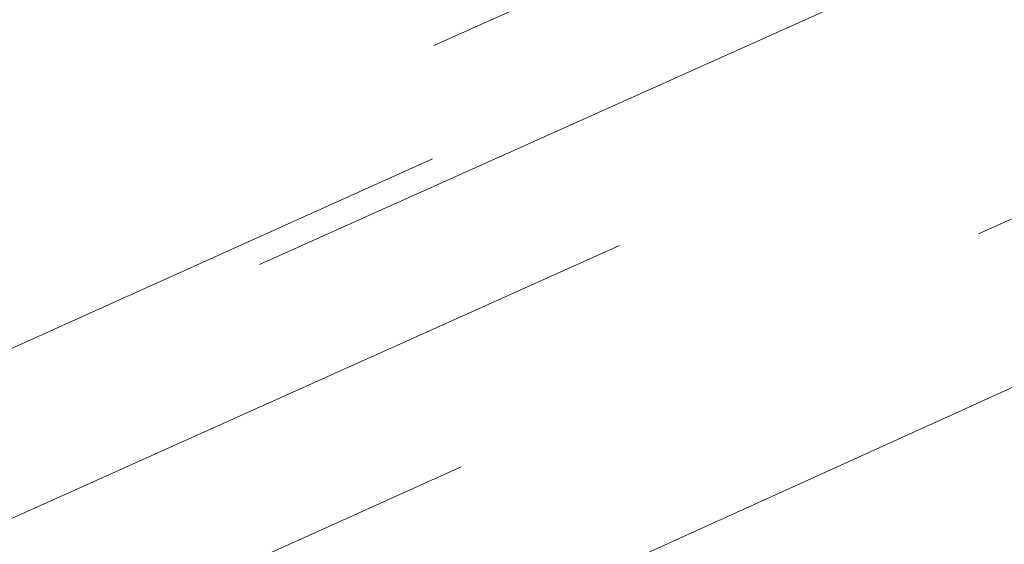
# Model space of a CAD drawing. Extents: x 1620708 to 2082925, y 607056 to 634194.
# Tile 224 of 256: x 1620940.658 to 1620940.8315, y 607378.138 to 607378.2305. Entities that reach past the tile are written whole.
import ezdxf

# ---------------------------------------------------------------- set-up
doc = ezdxf.new("R2010")
doc.units = 0
doc.header["$MEASUREMENT"] = 0
doc.linetypes.add('bexisting', pattern=[0.125, 0.0625, -0.0625])
doc.linetypes.add('HIDDEN2', pattern=[0.1875, 0.125, -0.0625])
doc.layers.add('BR_X_Sub_Object', color=6, linetype='bexisting', lineweight=13)
doc.layers.add('DT_X_Contour_Major', color=1, linetype='HIDDEN2', lineweight=9)
doc.layers.add('DT_X_Contour_Minor', color=1, linetype='HIDDEN2', lineweight=9, transparency=0.5)

msp = doc.modelspace()

# ---------------------------------------------------------------- linework, layer by layer
at = {"layer": 'BR_X_Sub_Object'}
msp.add_line((1620991.962140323, 607401.3098579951), (1620913.926995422, 607366.1182845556), dxfattribs=at)
at = {"layer": 'DT_X_Contour_Major', "flags": 128}
for points, elevation in [([(1620858.917423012, 607340.8138794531), (1620860.117757, 607341.444533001), (1620864.61961, 607343.807282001), (1620866.099409, 607344.583963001), (1620867.162418, 607345.141944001), (1620867.808634, 607345.481225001), (1620868.03806, 607345.601806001), (1620868.09414, 607345.631756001), (1620868.350543, 607345.7875380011), (1620869.077689, 607346.2324220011), (1620870.27558, 607346.966408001), (1620871.944215, 607347.989496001), (1620877.021569, 607351.1032010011), (1620878.832961, 607352.202623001), (1620880.459122, 607353.1656120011), (1620881.900052, 607353.9921680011), (1620883.155751, 607354.6822910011), (1620886.257308, 607356.340707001), (1620887.295029, 607356.897361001), (1620888.082025, 607357.3235130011), (1620888.618296, 607357.619161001), (1620888.903841, 607357.784306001), (1620889.330994, 607358.0506880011), (1620889.601961, 607358.2407770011), (1620890.094497, 607358.611256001), (1620890.808601, 607359.1621260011), (1620891.744273, 607359.893387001), (1620894.534824, 607362.0839380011), (1620895.605733, 607362.946411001), (1620896.725545, 607363.8909170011), (1620897.894261, 607364.917457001), (1620899.111881, 607366.0260300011), (1620902.424073, 607369.091603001), (1620903.569917, 607370.1010060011), (1620904.523304, 607370.8300380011), (1620905.284235, 607371.278697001), (1620905.85271, 607371.4469840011), (1620907.112034, 607371.521920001), (1620907.598378, 607371.6110600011), (1620908.112917, 607371.822279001), (1620908.655651, 607372.155575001), (1620909.22658, 607372.610950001), (1620910.786649, 607373.988054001), (1620911.367375, 607374.321608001), (1620911.939498, 607374.289441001), (1620912.50302, 607373.891554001), (1620913.05794, 607373.127946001), (1620914.526259, 607370.6040310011), (1620915.007371, 607369.775008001), (1620915.349469, 607369.180876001), (1620915.552553, 607368.821636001), (1620915.616623, 607368.697286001), (1620915.591251, 607368.665068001), (1620915.644214, 607368.678465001), (1620915.568637, 607368.555955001), (1620915.556142, 607368.530341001), (1620915.551046, 607368.506004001), (1620915.553349, 607368.4829430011), (1620915.563052, 607368.4611590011), (1620915.625598, 607368.362478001), (1620915.656793, 607368.2070760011), (1620915.669179, 607368.1598930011), (1620915.692971, 607368.084948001), (1620915.728167, 607367.9822380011), (1620915.774767, 607367.851765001), (1620916.018846, 607367.178108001), (1620916.069413, 607367.1844060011), (1620916.117541, 607367.203964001), (1620916.240253, 607367.259936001), (1620916.43755, 607367.352323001), (1620916.709431, 607367.4811250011), (1620917.533893, 607367.873151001), (1620917.802552, 607367.998212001), (1620917.990184, 607368.079375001), (1620918.096788, 607368.1166410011), (1620918.122364, 607368.1100100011), (1620918.082531, 607368.0337960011), (1620918.085562, 607368.016094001), (1620918.124528, 607368.020147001), (1620918.19943, 607368.045957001), (1620918.310268, 607368.093522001), (1620918.65375, 607368.249370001), (1620918.838856, 607368.3340890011), (1620919.136563, 607368.471358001), (1620919.546869, 607368.6611770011), (1620920.069776, 607368.9035460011), (1620921.614327, 607369.619933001), (1620922.134307, 607369.861287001), (1620922.535835, 607370.048061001), (1620922.81891, 607370.180253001), (1620922.983532, 607370.2578640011), (1620923.264588, 607370.392053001), (1620923.478646, 607370.490791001), (1620923.910026, 607370.6863640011), (1620924.55873, 607370.9787720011), (1620925.424757, 607371.3680150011), (1620928.023926, 607372.5351100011), (1620928.904901, 607372.9307310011), (1620929.598449, 607373.2422720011), (1620930.104571, 607373.4697330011), (1620930.423265, 607373.6131140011), (1620931.023216, 607373.883359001), (1620931.248463, 607373.984925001), (1620931.474239, 607374.086940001), (1620931.700545, 607374.189404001), (1620931.927381, 607374.292317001), (1620932.532982, 607374.5673510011), (1620933.103553, 607374.8245660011), (1620934.361064, 607375.389936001), (1620936.305516, 607376.263461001), (1620938.936907, 607377.445141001), (1620946.869872, 607381.0071590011), (1620949.511578, 607382.193157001), (1620951.486972, 607383.079636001), (1620952.796055, 607383.666597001), (1620953.438825, 607383.954040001), (1620954.264465, 607384.321197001), (1620954.903083, 607384.6067790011), (1620956.199705, 607385.188157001), (1620958.154333, 607386.0653320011), (1620960.766966, 607387.2383020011), (1620968.611326, 607390.760619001), (1620971.220417, 607391.931508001), (1620973.164419, 607392.802438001), (1620974.443332, 607393.373409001), (1620975.057156, 607393.6444210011), (1620975.807236, 607393.967175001), (1620976.079641, 607394.0843550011), (1620976.334294, 607394.1938310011), (1620976.571197, 607394.295604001), (1620976.79035, 607394.3896720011), (1620977.351088, 607394.630248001), (1620977.62163, 607394.751171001), (1620978.0127, 607394.933505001), (1620978.5243, 607395.1772510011), (1620979.156428, 607395.4824090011), (1620981.002809, 607396.3780460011), (1620981.612756, 607396.674260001), (1620982.05781, 607396.891173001), (1620982.337971, 607397.0287850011), (1620982.453239, 607397.087096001), (1620982.606407, 607397.1741810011), (1620982.605367, 607397.1773850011), (1620982.595279, 607397.201836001), (1620982.565464, 607397.273815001), (1620982.51592, 607397.3933220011), (1620982.446647, 607397.560358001), (1620982.077344, 607398.450756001), (1620981.753032, 607398.3382270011), (1620981.660059, 607398.3070920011), (1620981.520132, 607398.2619120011), (1620981.333249, 607398.2026880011), (1620981.099412, 607398.129419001), (1620979.898612, 607397.7547270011), (1620979.666177, 607398.1231090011), (1620979.605652, 607398.377023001), (1620979.523694, 607398.980886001), (1620979.420302, 607399.934700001), (1620979.295477, 607401.2384630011), (1620978.93403, 607405.181765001), (1620978.834478, 607406.514561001), (1620978.806906, 607407.555475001), (1620978.851315, 607408.3045060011), (1620978.967704, 607408.7616530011), (1620979.374049, 607409.5915360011), (1620979.514887, 607410.1123000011), (1620979.632642, 607411.0521820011), (1620979.727314, 607412.4111810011), (1620979.798904, 607414.1892970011), (1620979.959033, 607419.4897630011), (1620980.014408, 607421.235116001), (1620980.060435, 607422.495825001), (1620980.097116, 607423.271891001), (1620980.124449, 607423.5633130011), (1620980.184874, 607423.6942470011), (1620980.210111, 607423.765461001), (1620980.240506, 607423.880901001), (1620980.276059, 607424.0405680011), (1620980.316768, 607424.244461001), (1620980.432202, 607424.8471460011), (1620980.46584, 607425.083890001), (1620980.480179, 607425.342109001), (1620980.475218, 607425.621803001), (1620980.450958, 607425.922973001), (1620980.360533, 607426.754724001), (1620980.332177, 607427.030161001), (1620980.314927, 607427.2326600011), (1620980.308783, 607427.3622210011), (1620980.313745, 607427.4188430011), (1620980.341787, 607427.472585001), (1620980.350148, 607427.495659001), (1620980.354199, 607427.5245760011), (1620980.353939, 607427.559334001), (1620980.349369, 607427.5999350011), (1620980.331437, 607427.715994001), (1620980.321035, 607427.783319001), (1620980.303276, 607427.8982520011), (1620980.278162, 607428.0607930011), (1620980.245692, 607428.270940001), (1620980.077, 607429.3627130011), (1620979.916317, 607429.255415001), (1620979.819524, 607429.223673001), (1620979.59801, 607429.1744340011), (1620979.251774, 607429.1076960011), (1620978.780817, 607429.023461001), (1620976.292, 607428.5895320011), (1620976.229026, 607428.4841970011), (1620976.205574, 607428.460096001), (1620976.162206, 607428.432936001), (1620976.098922, 607428.402717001), (1620976.015723, 607428.3694390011), (1620975.767304, 607428.2766200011), (1620975.663159, 607428.233987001), (1620975.537036, 607428.1757020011), (1620975.388935, 607428.101765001), (1620975.218857, 607428.0121770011), (1620974.736013, 607427.7524040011), (1620974.553176, 607427.6404140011), (1620974.3668, 607427.499273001), (1620974.176885, 607427.328982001), (1620973.983429, 607427.129540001), (1620973.462829, 607426.558828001), (1620973.284033, 607426.3578970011), (1620973.138096, 607426.183138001), (1620973.025016, 607426.034551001), (1620972.944794, 607425.912136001), (1620972.647097, 607425.401934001), (1620971.859179, 607419.7638380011), (1620971.691992, 607418.567102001), (1620971.528109, 607417.393223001), (1620971.36753, 607416.242200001), (1620971.210255, 607415.114034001), (1620970.484016, 607409.902590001), (1620961.381302, 607413.0376460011), (1620959.594641, 607413.6873180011), (1620958.13582, 607414.2927370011), (1620957.00484, 607414.8539040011), (1620956.2017, 607415.370819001), (1620953.218676, 607417.6798350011), (1620947.914105, 607414.6818180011), (1620946.712586, 607413.9889490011), (1620945.381418, 607413.1952070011), (1620943.920599, 607412.300591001), (1620942.330131, 607411.3051020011), (1620937.916017, 607408.5159660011), (1620936.46746, 607407.6006640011), (1620935.432377, 607406.946612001), (1620934.810767, 607406.553808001), (1620934.602631, 607406.422253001), (1620934.598898, 607406.419773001), (1620934.59094, 607406.411476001), (1620934.569866, 607406.388445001), (1620934.535675, 607406.3506810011), (1620934.488369, 607406.298183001), (1620934.237, 607406.018815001), (1620933.916225, 607406.0065970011), (1620933.856124, 607406.0073720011), (1620933.813295, 607406.014934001), (1620933.787738, 607406.0292830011), (1620933.779453, 607406.0504180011), (1620933.78039, 607406.1158290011), (1620933.780486, 607406.137483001), (1620933.780071, 607406.153388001), (1620933.779144, 607406.1635450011), (1620933.777705, 607406.1679520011), (1620933.773187, 607406.172040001), (1620933.771833, 607406.1734720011), (1620933.771159, 607406.174701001), (1620933.771165, 607406.175727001), (1620933.77185, 607406.176551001), (1620933.774585, 607406.178476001), (1620933.775507, 607406.179135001), (1620933.77622, 607406.1796680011), (1620933.776725, 607406.1800740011), (1620933.777023, 607406.1803550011), (1620933.777537, 607406.1809350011), (1620933.786273, 607406.1846580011), (1620933.812092, 607406.195394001), (1620933.854997, 607406.2131420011), (1620933.914986, 607406.2379020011), (1620934.097737, 607406.313278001), (1620934.152561, 607406.385901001), (1620934.179968, 607406.5472350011), (1620934.17996, 607406.797282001), (1620934.152536, 607407.1360400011), (1620934.04285, 607408.1576800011), (1620933.999913, 607408.5712470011), (1620933.953365, 607409.0457170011), (1620933.903208, 607409.581091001), (1620933.84944, 607410.177369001), (1620933.701245, 607411.848649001), (1620933.649346, 607412.5256720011), (1620933.604795, 607413.303279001), (1620933.567594, 607414.181473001), (1620933.53774, 607415.160251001), (1620933.46793, 607417.904440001), (1620933.436771, 607418.8741010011), (1620933.395654, 607419.724942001), (1620933.344577, 607420.456962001), (1620933.283541, 607421.0701620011), (1620932.975471, 607423.6545130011), (1620932.863013, 607423.4949810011), (1620932.836748, 607423.467329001), (1620932.80615, 607423.4527450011), (1620932.771219, 607423.451228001), (1620932.731954, 607423.462778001), (1620932.538609, 607423.5471710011), (1620930.909189, 607427.3403120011), (1620930.588064, 607428.075086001), (1620930.323011, 607428.653774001), (1620930.114031, 607429.076378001), (1620929.961123, 607429.3428970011), (1620929.378388, 607430.2224520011), (1620928.379886, 607432.295194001), (1620928.038931, 607432.680084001), (1620927.443994, 607432.9464390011), (1620926.595077, 607433.0942590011), (1620925.492178, 607433.123542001), (1620922.212474, 607433.043583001), (1620921.111991, 607433.027240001), (1620920.270322, 607433.038182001), (1620919.687465, 607433.076408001), (1620919.363422, 607433.141919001), (1620918.84439, 607433.352994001), (1620918.651754, 607433.436492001), (1620918.463117, 607433.528679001), (1620918.278482, 607433.629556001), (1620918.097846, 607433.7391210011), (1620917.621486, 607434.042882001), (1620917.460884, 607434.1527260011), (1620917.33635, 607434.254435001), (1620917.247883, 607434.348012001), (1620917.195482, 607434.4334540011), (1620917.103838, 607434.650456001), (1620917.070641, 607434.7308640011), (1620917.039781, 607434.8093380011), (1620917.01126, 607434.8858770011), (1620916.985076, 607434.9604820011), (1620916.918371, 607435.156848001), (1620916.90696, 607435.311895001), (1620916.922757, 607435.6297600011), (1620916.965762, 607436.110445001), (1620917.035974, 607436.753948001), (1620917.259482, 607438.687048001), (1620917.31236, 607439.3211890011), (1620917.30336, 607439.773787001), (1620917.232484, 607440.044840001), (1620917.099731, 607440.1343510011), (1620916.66322, 607440.130987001), (1620916.465711, 607440.210095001), (1620916.200566, 607440.449943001), (1620915.867787, 607440.8505310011), (1620915.467372, 607441.411858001), (1620914.309418, 607443.1230510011), (1620913.849722, 607443.8078930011), (1620913.339097, 607444.579026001), (1620912.777543, 607445.4364500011), (1620912.165062, 607446.3801640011), (1620910.463873, 607449.0117890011), (1620909.884297, 607450.056049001), (1620909.42146, 607451.215111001), (1620909.075362, 607452.488974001), (1620908.846003, 607453.8776380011), (1620908.390031, 607457.7338130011), (1620908.173009, 607459.1284130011), (1620907.863923, 607460.420083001), (1620907.462772, 607461.608823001), (1620906.969556, 607462.694632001), (1620905.531561, 607465.4528830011), (1620904.941617, 607466.413158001), (1620904.250279, 607467.225294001), (1620903.457547, 607467.889292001), (1620902.563423, 607468.4051520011), (1620900.043899, 607469.583259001), (1620899.0346, 607469.903969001), (1620897.896347, 607469.982519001), (1620896.629138, 607469.818907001), (1620895.232974, 607469.413136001), (1620891.337931, 607468.0081970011), (1620890.09188, 607467.6263330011), (1620889.275007, 607467.534446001), (1620888.887312, 607467.732536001), (1620888.928797, 607468.2206020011), (1620889.61166, 607469.908749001), (1620889.893, 607470.6577650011), (1620890.224873, 607471.6387040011), (1620890.607278, 607472.8515670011), (1620891.040216, 607474.296353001), (1620893.178502, 607481.5798410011)], 1055), ([(1621012.897367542, 607435.6756074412), (1621013.004929, 607435.2389940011), (1621014.915409, 607428.035790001), (1621014.911513, 607427.339198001), (1621014.638143, 607426.236055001), (1621014.0953, 607424.7263600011), (1621013.282982, 607422.810113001), (1621010.757506, 607417.158055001), (1621009.877553, 607415.267581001), (1621009.131802, 607413.835203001), (1621008.520253, 607412.8609210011), (1621008.042906, 607412.344736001), (1621006.948917, 607411.5790350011), (1621006.381621, 607411.1269750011), (1621005.500225, 607410.345070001), (1621004.304729, 607409.233320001), (1621002.795133, 607407.7917250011), (1620998.350742, 607403.5076790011), (1620996.811144, 607402.044757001), (1620995.525643, 607400.8690260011), (1620994.494239, 607399.980486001), (1620993.716931, 607399.379138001), (1620991.982907, 607398.158462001), (1620991.385643, 607397.7500270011), (1620990.894371, 607397.440229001), (1620990.509091, 607397.229067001), (1620990.229802, 607397.116542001), (1620989.626353, 607396.9479910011), (1620989.385597, 607396.8579010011), (1620989.115916, 607396.714044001), (1620988.81731, 607396.516419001), (1620988.489779, 607396.265026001), (1620987.577796, 607395.522957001), (1620987.220386, 607395.2749250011), (1620986.832145, 607395.087383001), (1620986.413073, 607394.9603290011), (1620985.963169, 607394.893765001), (1620984.722315, 607394.796912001), (1620984.210602, 607394.764428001), (1620983.606101, 607394.739618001), (1620982.908814, 607394.722479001), (1620982.11874, 607394.713014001), (1620978.215224, 607394.686744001), (1620976.881683, 607394.1146090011), (1620976.444605, 607393.9268520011), (1620975.704889, 607393.6087820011), (1620974.662535, 607393.1604000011), (1620973.317542, 607392.5817050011), (1620969.327378, 607390.864769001), (1620967.906391, 607390.251237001), (1620966.636054, 607389.6983430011), (1620965.516367, 607389.206086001), (1620964.547329, 607388.7744670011), (1620962.164094, 607387.704334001), (1620961.180716, 607387.263645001), (1620960.018008, 607386.7441770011), (1620958.67597, 607386.145929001), (1620957.154603, 607385.468903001), (1620952.858518, 607383.558461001), (1620951.306839, 607382.867825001), (1620949.873864, 607382.228749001), (1620948.559595, 607381.641233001), (1620947.36403, 607381.105277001), (1620944.334131, 607379.7448080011), (1620943.195364, 607379.2327420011), (1620942.051487, 607378.716897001), (1620940.9025, 607378.197273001), (1620939.748403, 607377.673869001), (1620936.663998, 607376.273086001), (1620935.508695, 607375.748936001), (1620934.35609, 607375.227073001), (1620933.206183, 607374.707497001), (1620932.058975, 607374.1902080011), (1620929.00335, 607372.8138210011), (1620927.966843, 607372.3469810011), (1620927.149044, 607371.978753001), (1620926.54995, 607371.7091350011), (1620926.169563, 607371.538128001), (1620925.446807, 607371.213592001), (1620925.143023, 607371.075291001), (1620924.773739, 607370.9037930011), (1620924.338954, 607370.699095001), (1620923.838669, 607370.4612000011), (1620922.417241, 607369.782547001), (1620921.939599, 607369.5546520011), (1620921.57274, 607369.3799570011), (1620921.316667, 607369.258462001), (1620921.171379, 607369.1901670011), (1620920.931656, 607369.078980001), (1620920.798302, 607369.0176800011), (1620920.578032, 607368.9171700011), (1620920.270846, 607368.7774510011), (1620919.876745, 607368.5985220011), (1620917.834803, 607367.6720300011), (1620917.609897, 607367.188407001), (1620917.550801, 607367.080278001), (1620917.469901, 607366.9631580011), (1620917.367198, 607366.837048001), (1620917.242692, 607366.701947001), (1620916.881604, 607366.329691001), (1620916.700384, 607366.067565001), (1620916.427541, 607365.5603810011), (1620916.063075, 607364.8081390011), (1620915.606986, 607363.8108390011), (1620914.268583, 607360.8246260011), (1620913.714473, 607359.716969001), (1620913.055945, 607358.6336590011), (1620912.292998, 607357.574695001), (1620911.425633, 607356.5400760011), (1620908.973435, 607353.813556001), (1620908.143664, 607352.890101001), (1620907.493499, 607352.164626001), (1620907.022942, 607351.6371310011), (1620906.731991, 607351.307616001), (1620906.195597, 607350.6928830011), (1620906.01714, 607350.489996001), (1620905.884061, 607350.3423850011), (1620905.796363, 607350.2500490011), (1620905.754044, 607350.2129880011), (1620905.701699, 607350.187862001), (1620905.439272, 607350.0300900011), (1620904.691252, 607349.5756210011), (1620903.457637, 607348.824454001), (1620901.738428, 607347.776590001), (1620896.506413, 607344.586687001), (1620894.755131, 607343.5232520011), (1620893.425295, 607342.7253750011), (1620892.516908, 607342.1930550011), (1620892.029967, 607341.926293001), (1620891.293388, 607341.5690040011), (1620890.699438, 607341.2800220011), (1620889.470024, 607340.681040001), (1620887.605145, 607339.772060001), (1620885.104802, 607338.553082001), (1620877.589934, 607334.889141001), (1620875.062506, 607333.6618180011), (1620873.116376, 607332.7278050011), (1620871.751542, 607332.0871020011), (1620870.968004, 607331.739709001), (1620869.653633, 607331.204408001), (1620869.201028, 607331.018554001), (1620868.828991, 607330.862470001), (1620868.537523, 607330.7361540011), (1620868.326623, 607330.639608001), (1620867.871647, 607330.421842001), (1620867.657196, 607330.3584810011), (1620867.355077, 607330.331723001), (1620866.965289, 607330.3415670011), (1620866.487833, 607330.3880130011), (1620865.097724, 607330.560674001), (1620864.469202, 607330.520255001), (1620863.626218, 607330.269505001), (1620862.568772, 607329.808423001), (1620861.296864, 607329.1370100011), (1620857.619159, 607327.0661310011), (1620857.534267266, 607327.0198215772)], 1050)]:
    msp.add_lwpolyline(points, dxfattribs=dict(at, elevation=elevation))
at = {"layer": 'DT_X_Contour_Minor', "transparency": 33554559, "flags": 128}
for points, elevation in [([(1620854.447885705, 607331.9067895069), (1620859.039228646, 607334.6548143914), (1620861.144872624, 607335.9172541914), (1620862.814398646, 607336.9229937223), (1620864.047806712, 607337.6720329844), (1620864.845096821, 607338.1643719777), (1620866.389713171, 607339.1350089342), (1620866.903957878, 607339.4575037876), (1620867.288229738, 607339.6970106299), (1620867.54252875, 607339.8535294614), (1620867.666854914, 607339.9270602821), (1620867.825094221, 607340.0124917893), (1620867.880796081, 607340.0427910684), (1620867.929222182, 607340.0696152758), (1620867.970372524, 607340.0929644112), (1620868.004247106, 607340.1128384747), (1620868.084878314, 607340.161202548), (1620868.17891065, 607340.2135796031), (1620868.400534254, 607340.3344377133), (1620868.749749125, 607340.5237768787), (1620869.226555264, 607340.7815970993), (1620870.668159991, 607341.560425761), (1620871.473645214, 607342.0298951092), (1620872.808897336, 607342.8541816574), (1620874.673916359, 607344.0332854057), (1620877.068702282, 607345.5672063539), (1620890.279318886, 607354.0674052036), (1620890.47742553, 607354.1926500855), (1620890.729391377, 607354.3481014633), (1620891.035216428, 607354.5337593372), (1620891.394900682, 607354.7496237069), (1620892.425870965, 607355.3655373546), (1620893.019732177, 607355.717725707), (1620894.028088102, 607356.3123555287), (1620895.450938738, 607357.1494268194), (1620897.288284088, 607358.2289395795), (1620902.740531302, 607361.430895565), (1620904.533347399, 607362.4852468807), (1620905.822610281, 607363.2468338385), (1620906.608319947, 607363.7156564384), (1620906.890476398, 607363.8917146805), (1620906.971489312, 607363.970850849), (1620907.000477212, 607364.0004842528), (1620907.026681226, 607364.0300323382), (1620907.050101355, 607364.0594951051), (1620907.070737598, 607364.0888725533), (1620907.122055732, 607364.1670986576), (1620907.226287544, 607364.2525589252), (1620907.50049438, 607364.4502701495), (1620907.944676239, 607364.7602323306), (1620908.558833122, 607365.1824454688), (1620910.423218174, 607366.4580151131), (1620911.056793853, 607366.8721493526), (1620911.559232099, 607367.1578748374), (1620911.930532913, 607367.3151915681), (1620912.170696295, 607367.3440995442), (1620912.985471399, 607367.1793830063), (1620913.184196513, 607366.9111192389), (1620913.230409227, 607366.8465376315), (1620913.283879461, 607366.7677629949), (1620913.344607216, 607366.6747953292), (1620913.412592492, 607366.5676346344), (1620913.603563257, 607366.262948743), (1620913.677838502, 607366.1688260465), (1620913.757436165, 607366.1149723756), (1620913.842356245, 607366.1013877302), (1620913.932598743, 607366.1280721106), (1620914.180341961, 607366.2529224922), (1620914.291429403, 607366.3087942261), (1620914.438884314, 607366.3827716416), (1620914.622706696, 607366.4748547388), (1620914.842896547, 607366.5850435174), (1620915.478559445, 607366.9030211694), (1620915.691624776, 607367.0079166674), (1620915.854073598, 607367.0841199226), (1620915.965905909, 607367.131630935), (1620916.027121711, 607367.1504497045), (1620916.122875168, 607367.1623767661), (1620916.184618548, 607367.1807093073), (1620916.298033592, 607367.2267616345), (1620916.463120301, 607367.3005337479), (1620916.679878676, 607367.4020256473), (1620917.326796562, 607367.7096304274), (1620917.5376014, 607367.8077600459), (1620917.6848275, 607367.871445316), (1620917.768474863, 607367.9006862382), (1620917.788543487, 607367.8954828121), (1620917.757288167, 607367.8356812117), (1620917.776012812, 607367.8292080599), (1620917.855628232, 607367.8546398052), (1620917.996134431, 607367.9119764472), (1620918.197531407, 607368.0012179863), (1620918.815777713, 607368.2817352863), (1620919.078807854, 607368.4016868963), (1620919.404213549, 607368.5511537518), (1620919.791994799, 607368.7301358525), (1620920.242151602, 607368.9386331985), (1620921.525737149, 607369.5339797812), (1620921.970779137, 607369.7407223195), (1620922.343215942, 607369.914439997), (1620922.643047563, 607370.055132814), (1620922.870274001, 607370.1628007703), (1620923.379404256, 607370.4058821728), (1620923.650707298, 607370.532451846), (1620924.082768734, 607370.7298498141), (1620924.675588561, 607370.9980760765), (1620925.429166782, 607371.3371306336), (1620927.653053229, 607372.3357138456), (1620928.433910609, 607372.6864117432), (1620929.108567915, 607372.9895680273), (1620929.677025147, 607373.245182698), (1620930.139282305, 607373.4532557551), (1620931.230367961, 607373.9447284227), (1620931.64000681, 607374.1294390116), (1620932.050609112, 607374.3149662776), (1620932.46217487, 607374.5013102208), (1620932.874704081, 607374.6884708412), (1620933.976066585, 607375.1886547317), (1620934.663342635, 607375.4991076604), (1620935.899148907, 607376.055328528), (1620937.683485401, 607376.8573173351), (1620940.016352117, 607377.9050740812), (1620946.968703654, 607381.0267826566), (1620949.321181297, 607382.0827720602), (1620951.164350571, 607382.9094588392), (1620952.498211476, 607383.506842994), (1620953.322764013, 607383.8749245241), (1620954.842492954, 607384.5507384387), (1620955.657660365, 607384.9146092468), (1620956.963365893, 607385.4993612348), (1620958.759609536, 607386.304994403), (1620961.046391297, 607387.3315087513), (1620967.798526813, 607390.3633885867), (1620970.079607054, 607391.386423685), (1620971.858746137, 607392.1816191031), (1620973.135944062, 607392.7489748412), (1620973.911200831, 607393.0884908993), (1620975.309297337, 607393.6900808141), (1620975.817040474, 607393.9084970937), (1620976.291697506, 607394.1125534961), (1620976.733268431, 607394.3022500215), (1620977.141753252, 607394.47758667), (1620978.186931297, 607394.9260045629), (1620978.594202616, 607395.1043429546), (1620979.032133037, 607395.30304471), (1620979.500722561, 607395.522109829), (1620979.999971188, 607395.7615383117), (1620981.372179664, 607396.4271654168), (1620981.825499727, 607396.6473164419), (1620982.15630356, 607396.8085491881), (1620982.364591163, 607396.9108636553), (1620982.450362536, 607396.9542598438), (1620982.515731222, 607396.9914253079), (1620982.567828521, 607397.0159820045), (1620982.6750939, 607397.0617779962), (1620982.837527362, 607397.1288132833), (1620983.055128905, 607397.2170878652), (1620983.708957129, 607397.480805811), (1620983.94126574, 607397.5734551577), (1620984.147820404, 607397.653614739), (1620984.328621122, 607397.7212845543), (1620984.483667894, 607397.7764646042), (1620984.862787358, 607397.9069583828), (1620984.984082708, 607397.9514317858), (1620985.063629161, 607397.986981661), (1620985.101426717, 607398.0136080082), (1620985.097475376, 607398.0313108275), (1620984.98162169, 607398.0931024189), (1620984.603849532, 607398.9078142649), (1620984.531382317, 607399.0637447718), (1620984.475883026, 607399.182374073), (1620984.437351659, 607399.2637021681), (1620984.415788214, 607399.3077290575), (1620984.354750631, 607399.4261517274), (1620984.324059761, 607399.5369024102), (1620984.315624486, 607399.5564218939), (1620984.303471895, 607399.5675157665), (1620984.287601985, 607399.570184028), (1620984.268014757, 607399.5644266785), (1620984.210825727, 607399.5378395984), (1620984.189406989, 607399.5282877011), (1620984.168042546, 607399.5195723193), (1620984.1467324, 607399.511693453), (1620984.12547655, 607399.5046511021), (1620984.026409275, 607399.4737386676), (1620982.880313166, 607401.2901613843), (1620982.659810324, 607401.6919425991), (1620982.489485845, 607402.1188193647), (1620982.36933973, 607402.5707916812), (1620982.299371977, 607403.0478595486), (1620982.179695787, 607404.3535012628), (1620982.17710078, 607404.8568141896), (1620982.259072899, 607405.3875216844), (1620982.425612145, 607405.9456237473), (1620982.676718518, 607406.5311203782), (1620984.045871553, 607409.3273586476), (1620984.408770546, 607410.1114571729), (1620984.546040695, 607410.3081700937), (1620984.802323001, 607410.5622666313), (1620985.177617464, 607410.8737467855), (1620985.671924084, 607411.2426105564), (1620988.256383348, 607413.0978699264), (1620988.427170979, 607413.8550014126), (1620988.491006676, 607414.0335202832), (1620988.609319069, 607414.244591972), (1620988.782108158, 607414.4882164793), (1620989.009373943, 607414.7643938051), (1620989.688051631, 607415.5442704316), (1620989.916994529, 607415.8086802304), (1620990.094814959, 607416.0170021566), (1620990.22151292, 607416.1692362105), (1620990.297088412, 607416.2653823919), (1620990.430459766, 607416.446988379), (1620990.487148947, 607416.699926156), (1620990.557187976, 607417.3225349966), (1620990.640576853, 607418.3148149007), (1620990.737315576, 607419.6767658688), (1620991.013085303, 607423.8015298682), (1620991.10245007, 607425.1622307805), (1620991.163717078, 607426.1507605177), (1620991.196886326, 607426.7671190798), (1620991.201957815, 607427.011306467), (1620991.178018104, 607427.166244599), (1620991.146177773, 607427.3723156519), (1620991.068611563, 607427.874325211), (1620990.945319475, 607428.6722732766), (1620990.776301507, 607429.7661598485), (1620990.264619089, 607433.0777753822), (1620990.018554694, 607434.459123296), (1620989.66412332, 607436.1194553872), (1620989.20132497, 607438.0587716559), (1620988.630159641, 607440.2770721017), (1620986.962562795, 607446.5645188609), (1620986.390006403, 607448.8630734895), (1620985.923034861, 607451.0431523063), (1620985.561648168, 607453.1047553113), (1620985.305846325, 607455.0478825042), (1620984.358469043, 607463.8393658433), (1620982.850451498, 607462.969169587), (1620982.531308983, 607462.786320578), (1620982.220174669, 607462.6107148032), (1620981.917048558, 607462.4423522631), (1620981.621930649, 607462.2812329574), (1620980.263399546, 607461.5462437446), (1620980.124878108, 607461.4951174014), (1620980.033865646, 607461.3524370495), (1620979.820194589, 607460.9463072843), (1620979.483864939, 607460.2767281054), (1620979.024876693, 607459.343699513), (1620977.637363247, 607456.5043573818), (1620977.164249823, 607455.5513677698), (1620976.785544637, 607454.8219055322), (1620976.501247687, 607454.3159706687), (1620976.311358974, 607454.0335631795), (1620975.930866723, 607453.5785130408), (1620975.804289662, 607453.427297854), (1620975.709927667, 607453.3149398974), (1620975.64778074, 607453.2414391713), (1620975.617848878, 607453.2067956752), (1620975.553335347, 607453.1357928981), (1620975.394444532, 607454.3025150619), (1620975.364226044, 607454.5198048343), (1620975.341666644, 607454.671650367), (1620975.32676633, 607454.7580516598), (1620975.319525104, 607454.779008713), (1620975.30360392, 607454.7241050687), (1620974.952912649, 607455.0331844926), (1620974.573362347, 607455.3175056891), (1620973.585007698, 607456.0380066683), (1620971.987848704, 607457.1946874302), (1620969.781885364, 607458.7875479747), (1620958.066846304, 607467.238650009), (1620955.194940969, 607465.911274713), (1620954.378247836, 607465.5065082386), (1620953.158985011, 607464.8610839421), (1620951.537152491, 607463.9750018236), (1620949.512750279, 607462.8482618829), (1620939.12621067, 607457.028607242), (1620938.734125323, 607463.0150861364), (1620938.660546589, 607464.1385087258), (1620938.607846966, 607464.9431426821), (1620938.576026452, 607465.4289880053), (1620938.565085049, 607465.5960446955), (1620938.56274309, 607465.631802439), (1620938.546359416, 607465.7209767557), (1620938.510579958, 607465.7769317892), (1620938.410263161, 607465.9065793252), (1620938.245409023, 607466.1099193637), (1620938.016017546, 607466.3869519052), (1620936.794936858, 607467.8517196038), (1620934.433225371, 607467.2524862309), (1620933.984807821, 607467.145726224), (1620933.651717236, 607467.0822605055), (1620933.433953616, 607467.0620890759), (1620933.331516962, 607467.085211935), (1620933.122575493, 607467.2941386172), (1620932.519496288, 607467.5911252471), (1620932.403643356, 607467.6677329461), (1620932.314547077, 607467.7702760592), (1620932.252207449, 607467.8987545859), (1620932.216624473, 607468.0531685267), (1620932.157412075, 607468.4995195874), (1620932.135730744, 607468.6517529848), (1620932.115096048, 607468.7736898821), (1620932.095507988, 607468.8653302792), (1620932.076966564, 607468.9266741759), (1620931.992882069, 607469.1422538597), (1620931.815527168, 607470.9372348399), (1620931.785333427, 607471.2869879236), (1620931.770761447, 607471.5669696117), (1620931.771811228, 607471.7771799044), (1620931.788482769, 607471.9176188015), (1620931.902734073, 607472.4102003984), (1620930.234963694, 607474.8079823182), (1620929.837783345, 607475.4338490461), (1620929.361001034, 607476.2838284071), (1620928.80461676, 607477.3579204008), (1620928.168630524, 607478.6561250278), (1620926.366531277, 607482.4168208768), (1620925.718860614, 607483.6375897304), (1620925.127423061, 607484.4793744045), (1620924.592218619, 607484.9421748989), (1620924.113247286, 607485.025991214), (1620922.91096788, 607484.7441891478), (1620922.482078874, 607484.699481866), (1620922.097121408, 607484.7767115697), (1620921.756095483, 607484.975878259), (1620921.4590011, 607485.2969819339), (1620920.725324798, 607486.315841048), (1620920.428187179, 607486.6765263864), (1620920.087031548, 607486.9944380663), (1620919.701857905, 607487.2695760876), (1620919.272666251, 607487.5019404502), (1620918.06946449, 607488.0645472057), (1620917.580861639, 607488.2930136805), (1620917.017454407, 607488.5564580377), (1620916.379242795, 607488.8548802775), (1620915.666226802, 607489.1882804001), (1620913.665111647, 607490.1239845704), (1620912.965087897, 607490.415355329), (1620912.365853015, 607490.5876894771), (1620911.867407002, 607490.6409870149), (1620911.469749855, 607490.5752479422), (1620910.543715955, 607490.2412282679), (1620910.313156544, 607490.312826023), (1620910.316003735, 607490.7781340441), (1620910.55225753, 607491.6371523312), (1620911.021917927, 607492.8898808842), (1620912.585554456, 607496.7554373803), (1620913.229773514, 607498.4705525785), (1620913.989703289, 607500.7167308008), (1620914.865343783, 607503.4939720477), (1620915.856694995, 607506.8022763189), (1620920.752992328, 607523.4801766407)], 1054.000000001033), ([(1620857.93475125, 607331.0138036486), (1620858.647741, 607331.4564020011), (1620860.049562, 607332.334141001), (1620863.998924, 607334.815920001), (1620865.313774, 607335.640494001), (1620866.296302, 607336.2528780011), (1620866.946508, 607336.6530740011), (1620867.264393, 607336.841082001), (1620867.668988, 607337.059518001), (1620867.803718, 607337.1323760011), (1620867.904464, 607337.1871220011), (1620867.971224, 607337.2237560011), (1620868.003998, 607337.242278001), (1620868.046084, 607337.267522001), (1620868.232285, 607337.368940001), (1620868.759324, 607337.654261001), (1620869.627201, 607338.123485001), (1620870.835916, 607338.776612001), (1620874.513607, 607340.7634890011), (1620875.959821, 607341.569518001), (1620877.540193, 607342.497445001), (1620879.254723, 607343.547273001), (1620881.103412, 607344.7189990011), (1620886.212128, 607348.0061350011), (1620887.903837, 607349.094644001), (1620889.14743, 607349.8948170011), (1620889.942905, 607350.4066550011), (1620890.290263, 607350.6301580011), (1620890.619061, 607350.841719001), (1620890.840178, 607350.9787830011), (1620891.256929, 607351.231301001), (1620891.869315, 607351.5992760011), (1620892.677335, 607352.0827060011), (1620895.092901, 607353.525793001), (1620896.066148, 607354.105391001), (1620897.174213, 607354.7618670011), (1620898.417096, 607355.495223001), (1620899.794798, 607356.305457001), (1620903.648427, 607358.5685880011), (1620904.95875, 607359.3559680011), (1620905.999499, 607360.020757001), (1620906.770674, 607360.5629560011), (1620907.272273, 607360.982566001), (1620908.250439, 607361.9380720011), (1620908.600445, 607362.2958710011), (1620908.916837, 607362.652641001), (1620909.199616, 607363.0083800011), (1620909.448782, 607363.363089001), (1620910.068408, 607364.307607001), (1620910.31197, 607364.6450630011), (1620910.577938, 607364.949044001), (1620910.866312, 607365.2195500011), (1620911.177092, 607365.456581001), (1620912.035713, 607366.044030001), (1620912.327499, 607366.234755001), (1620912.558891, 607366.366342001), (1620912.729889, 607366.4387930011), (1620912.840494, 607366.4521060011), (1620913.215729, 607366.376248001), (1620913.30725, 607366.2527020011), (1620913.328532, 607366.2229590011), (1620913.353157, 607366.1866810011), (1620913.381125, 607366.143866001), (1620913.412435, 607366.094514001), (1620913.500384, 607365.954194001), (1620913.555591, 607365.921430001), (1620913.655249, 607365.928378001), (1620913.799359, 607365.9750370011), (1620913.98792, 607366.061407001), (1620914.550018, 607366.3446770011), (1620914.756076, 607366.4484390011), (1620914.952675, 607366.5472740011), (1620915.139815, 607366.641182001), (1620915.317498, 607366.730162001), (1620915.778705, 607366.9608720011), (1620915.933295, 607367.036979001), (1620916.051161, 607367.092268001), (1620916.132301, 607367.126740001), (1620916.176716, 607367.140394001), (1620916.246191, 607367.149048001), (1620916.290989, 607367.162349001), (1620916.373278, 607367.1957630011), (1620916.493057, 607367.2492880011), (1620916.650327, 607367.322926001), (1620917.1197, 607367.546110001), (1620917.272651, 607367.617308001), (1620917.379471, 607367.663515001), (1620917.440162, 607367.684731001), (1620917.454723, 607367.680956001), (1620917.432045, 607367.637567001), (1620917.466464, 607367.642323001), (1620917.586729, 607367.689132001), (1620917.792839, 607367.7779960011), (1620918.084795, 607367.9089140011), (1620918.977805, 607368.314100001), (1620919.318759, 607368.469285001), (1620919.671864, 607368.6309500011), (1620920.037121, 607368.7990950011), (1620920.414528, 607368.973720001), (1620921.437148, 607369.4480270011), (1620921.807251, 607369.6201570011), (1620922.150597, 607369.780819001), (1620922.467185, 607369.9300130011), (1620922.757016, 607370.067737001), (1620923.49422, 607370.419712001), (1620923.822769, 607370.5741130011), (1620924.255511, 607370.7733350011), (1620924.792447, 607371.017380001), (1620925.433577, 607371.306246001), (1620927.282181, 607372.1363170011), (1620927.962921, 607372.4420930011), (1620928.618687, 607372.736864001), (1620929.24948, 607373.020632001), (1620929.855299, 607373.2933970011), (1620931.43752, 607374.006098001), (1620932.031551, 607374.273953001), (1620932.626979, 607374.542993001), (1620933.223805, 607374.813217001), (1620933.822027, 607375.0846250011), (1620935.419151, 607375.809958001), (1620936.223132, 607376.173649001), (1620937.437234, 607376.720721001), (1620939.061455, 607377.451174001), (1620941.095797, 607378.365008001), (1620947.067535, 607381.0464060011), (1620949.130785, 607381.972387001), (1620950.841729, 607382.739281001), (1620952.200368, 607383.3470890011), (1620953.206703, 607383.7958090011), (1620955.420521, 607384.7802800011), (1620956.412238, 607385.2224390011), (1620957.727026, 607385.810565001), (1620959.364886, 607386.544657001), (1620961.325817, 607387.424715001), (1620966.985727, 607389.966158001), (1620968.938797, 607390.8413390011), (1620970.553073, 607391.560800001), (1620971.828556, 607392.124540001), (1620972.765245, 607392.5325600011), (1620974.811359, 607393.412987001), (1620975.55444, 607393.7326390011), (1620976.249101, 607394.031275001), (1620976.895339, 607394.3088960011), (1620977.493157, 607394.5655010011), (1620979.022774, 607395.221761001), (1620979.566775, 607395.4575150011), (1620980.051566, 607395.6725850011), (1620980.477145, 607395.866969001), (1620980.843514, 607396.040668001), (1620981.74155, 607396.476284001), (1620982.038223, 607396.620361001), (1620982.254716, 607396.7258790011), (1620982.391029, 607396.792839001), (1620982.447162, 607396.8212390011), (1620982.489942, 607396.845562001), (1620982.524037, 607396.861633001), (1620982.594236, 607396.891604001), (1620982.70054, 607396.935475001), (1620982.842949, 607396.9932460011), (1620983.270844, 607397.165835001), (1620983.447202, 607397.234841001), (1620983.655355, 607397.312419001), (1620983.895304, 607397.398569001), (1620984.167048, 607397.4932900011), (1620984.934093, 607397.757309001), (1620985.183721, 607397.8450380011), (1620985.357323, 607397.910211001), (1620985.454897, 607397.9528270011), (1620985.476444, 607397.972888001), (1620985.432533, 607397.996308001), (1620985.439023, 607398.0150220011), (1620985.491427, 607398.053596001), (1620985.589745, 607398.1120310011), (1620985.733977, 607398.190328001), (1620986.179813, 607398.425600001), (1620986.336357, 607398.5130520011), (1620986.471612, 607398.5989540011), (1620986.585576, 607398.6833060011), (1620986.678251, 607398.766108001), (1620987.061057, 607399.148903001), (1620986.650183, 607399.883679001), (1620986.571431, 607400.0249560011), (1620986.511264, 607400.1338850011), (1620986.469682, 607400.210464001), (1620986.446685, 607400.254694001), (1620986.382732, 607400.385620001), (1620986.182987, 607400.3117890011), (1620986.154659, 607400.302807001), (1620986.15528, 607400.3075030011), (1620986.18485, 607400.325875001), (1620986.24337, 607400.3579260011), (1620986.584007, 607400.539409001), (1620985.903448, 607402.238932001), (1620985.797585, 607402.604569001), (1620985.771665, 607402.973115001), (1620985.825687, 607403.3445670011), (1620985.959651, 607403.718928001), (1620986.42348, 607404.721100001), (1620986.704567, 607405.1424640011), (1620987.199957, 607405.654928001), (1620987.909651, 607406.258491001), (1620988.833647, 607406.953153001), (1620991.583376, 607408.9270510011), (1620992.516203, 607409.615564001), (1620993.252387, 607410.2006770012), (1620993.791929, 607410.682393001), (1620994.134827, 607411.060710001), (1620994.787034, 607411.931690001), (1620995.065046, 607412.2791770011), (1620995.409926, 607412.668405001), (1620995.821675, 607413.0993720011), (1620996.300292, 607413.5720800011), (1620997.665761, 607414.888286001), (1620998.122178, 607415.326026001), (1620998.467324, 607415.652090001), (1620998.701201, 607415.866478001), (1620998.823809, 607415.969191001), (1620999.002402, 607416.094192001), (1620999.080329, 607416.178459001), (1620999.180165, 607416.337511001), (1620999.301908, 607416.571346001), (1620999.445561, 607416.879966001), (1620999.857845, 607417.8026640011), (1620999.946556, 607418.281006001), (1620999.903479, 607419.0240090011), (1620999.728611, 607420.0316720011), (1620999.421955, 607421.303997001), (1620998.428484, 607425.0497420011), (1620998.003361, 607426.652612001), (1620997.473093, 607428.651915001), (1620996.837681, 607431.047650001), (1620996.097124, 607433.839817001), (1620993.982114, 607441.814173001), (1620993.249731, 607444.7870640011), (1620992.638838, 607447.724970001), (1620992.149436, 607450.6278910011), (1620991.781525, 607453.4958280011), (1620990.348083, 607466.797900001)], 1053), ([(1620857.695452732, 607328.6273062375), (1620862.529303, 607331.349199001), (1620864.208917, 607332.294735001), (1620865.409434, 607332.970019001), (1620866.130854, 607333.3750520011), (1620866.373176, 607333.5098330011), (1620866.380574, 607333.508914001), (1620866.386063, 607333.5100780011), (1620866.396983, 607333.5142600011), (1620866.413334, 607333.521458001), (1620866.435115, 607333.531674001), (1620866.549433, 607333.586390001), (1620867.565596, 607334.1350050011), (1620867.756293, 607334.237969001), (1620867.892884, 607334.3117430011), (1620867.975369, 607334.3563260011), (1620868.00375, 607334.3717180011), (1620868.00729, 607334.3738410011), (1620868.28566, 607334.5243000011), (1620869.118114, 607334.974084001), (1620870.504653, 607335.7231930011), (1620872.445278, 607336.771628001), (1620878.359055, 607339.966553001), (1620880.445996, 607341.109140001), (1620882.271488, 607342.1407090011), (1620883.83553, 607343.061260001), (1620885.138122, 607343.870792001), (1620888.263101, 607345.881519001), (1620889.297913, 607346.5473550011), (1620890.058613, 607347.0368180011), (1620890.545202, 607347.349907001), (1620890.757679, 607347.486623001), (1620890.958804, 607347.6160340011), (1620891.20293, 607347.764915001), (1620891.784467, 607348.1145010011), (1620892.703413, 607348.664792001), (1620893.959769, 607349.415788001), (1620897.759932, 607351.6860490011), (1620899.112564, 607352.4930560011), (1620900.320338, 607353.211379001), (1620901.383254, 607353.8410180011), (1620902.301312, 607354.3819750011), (1620904.556323, 607355.7062810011), (1620905.384154, 607356.2266880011), (1620906.176388, 607356.7946800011), (1620906.933027, 607357.410256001), (1620907.65407, 607358.073417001), (1620909.529389, 607359.9052930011), (1620910.186002, 607360.5692930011), (1620910.749353, 607361.187387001), (1620911.219442, 607361.7595740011), (1620911.596268, 607362.2858560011), (1620912.476788, 607363.628065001), (1620912.77571, 607364.0904560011), (1620913.012085, 607364.470973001), (1620913.185913, 607364.769616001), (1620913.297194, 607364.9863840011), (1620913.670565, 607365.806932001), (1620915.005093, 607366.479468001), (1620915.268759, 607366.612293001), (1620915.487815, 607366.722536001), (1620915.662262, 607366.810199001), (1620915.792099, 607366.8752800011), (1620916.078851, 607367.0187220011), (1620916.174966, 607367.066041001), (1620916.248248, 607367.100417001), (1620916.298696, 607367.121850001), (1620916.326311, 607367.1303390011), (1620916.369506, 607367.1357190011), (1620916.397359, 607367.143989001), (1620916.448522, 607367.164764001), (1620916.522993, 607367.1980430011), (1620916.620775, 607367.2438270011), (1620916.912604, 607367.3825890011), (1620917.0077, 607367.4268560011), (1620917.074115, 607367.455585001), (1620917.111849, 607367.468776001), (1620917.120902, 607367.4664290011), (1620917.106802, 607367.4394520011), (1620917.156915, 607367.4554370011), (1620917.317829, 607367.5236250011), (1620917.589543, 607367.644016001), (1620917.972058, 607367.8166100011), (1620919.139832, 607368.346465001), (1620919.558711, 607368.536883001), (1620919.939515, 607368.7107460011), (1620920.282246, 607368.868054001), (1620920.586904, 607369.008807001), (1620921.348558, 607369.362074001), (1620921.643723, 607369.4995920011), (1620921.957978, 607369.647199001), (1620922.291323, 607369.8048930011), (1620922.643758, 607369.972674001), (1620923.609037, 607370.433541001), (1620923.994831, 607370.615774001), (1620924.428254, 607370.816821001), (1620924.909306, 607371.0366840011), (1620925.437987, 607371.275361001), (1620926.911308, 607371.9369210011), (1620927.49193, 607372.197773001), (1620928.128806, 607372.484160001), (1620928.821934, 607372.7960820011), (1620929.571316, 607373.1335380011), (1620931.644671, 607374.067468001), (1620932.423095, 607374.4184680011), (1620933.203349, 607374.771019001), (1620933.985435, 607375.125123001), (1620934.769351, 607375.480778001), (1620936.862235, 607376.431262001), (1620937.782921, 607376.848190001), (1620938.975318, 607377.386113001), (1620940.439425, 607378.0450300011), (1620942.175242, 607378.824941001), (1620947.166367, 607381.066030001), (1620948.940388, 607381.862003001), (1620950.519107, 607382.569104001), (1620951.902525, 607383.1873340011), (1620953.090641, 607383.7166930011), (1620955.998548, 607385.0098210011), (1620957.166815, 607385.530269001), (1620958.490687, 607386.121769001), (1620959.970163, 607386.784320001), (1620961.605242, 607387.5179220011), (1620966.172928, 607389.568928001), (1620967.797987, 607390.2962550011), (1620969.2474, 607390.9399810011), (1620970.521168, 607391.500106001), (1620971.61929, 607391.9766300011), (1620974.31342, 607393.1358930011), (1620975.29184, 607393.556781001), (1620976.206504, 607393.9499970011), (1620977.057411, 607394.315542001), (1620977.84456, 607394.653416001), (1620979.858617, 607395.517517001), (1620980.539348, 607395.8106880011), (1620981.070998, 607396.0421250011), (1620981.453568, 607396.2118280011), (1620981.687057, 607396.3197970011), (1620982.11092, 607396.525403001), (1620982.250947, 607396.5934060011), (1620982.353129, 607396.643209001), (1620982.417467, 607396.6748130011), (1620982.443961, 607396.688218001), (1620982.464153, 607396.699698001), (1620982.480245, 607396.707284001), (1620982.513379, 607396.7214300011), (1620982.563553, 607396.742136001), (1620982.630768, 607396.7694030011), (1620982.83273, 607396.8508640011), (1620982.953138, 607396.8962270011), (1620983.16289, 607396.971224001), (1620983.461987, 607397.0758540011), (1620983.850429, 607397.2101160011), (1620985.005399, 607397.607659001), (1620985.383897, 607397.738357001), (1620985.653164, 607397.832294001), (1620985.8132, 607397.889469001), (1620985.864005, 607397.909882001), (1620985.853843, 607397.915302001), (1620985.855345, 607397.919632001), (1620985.867473, 607397.9285590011), (1620985.890225, 607397.942082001), (1620985.923604, 607397.9602020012), (1620986.026779, 607398.0146480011), (1620986.063534, 607398.035415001), (1620986.096419, 607398.0568790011), (1620986.125434, 607398.079040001), (1620986.150578, 607398.101900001), (1620986.212469, 607398.163788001), (1620986.268113, 607398.203315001), (1620986.388628, 607398.2754800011), (1620986.574013, 607398.380282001), (1620986.824268, 607398.5177220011), (1620987.57811, 607398.927744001), (1620987.841815, 607399.069962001), (1620988.06755, 607399.189101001), (1620988.255315, 607399.285161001), (1620988.40511, 607399.3581420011), (1620988.753937, 607399.521984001), (1620988.862184, 607399.6014140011), (1620988.925307, 607399.716821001), (1620988.943306, 607399.868207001), (1620988.91618, 607400.055570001), (1620988.684302, 607401.013881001), (1620990.951643, 607404.041768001), (1620991.550132, 607404.7766050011), (1620992.373882, 607405.6834500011), (1620993.422894, 607406.762305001), (1620994.697167, 607408.0131670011), (1620998.395577, 607411.5781460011), (1620999.631792, 607412.763775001), (1621000.566631, 607413.6469280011), (1621001.200093, 607414.2276050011), (1621001.532178, 607414.5058060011), (1621002.015904, 607414.844373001), (1621002.226971, 607415.0726130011), (1621002.497377, 607415.503408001), (1621002.827123, 607416.136758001), (1621003.216209, 607416.972662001), (1621004.332891, 607419.4718140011), (1621004.662804, 607420.429457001), (1621004.815033, 607421.4280240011), (1621004.789578, 607422.4675140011), (1621004.586439, 607423.547928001), (1621003.807823, 607426.483595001), (1621003.474639, 607427.739819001), (1621003.05905, 607429.306740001), (1621002.561056, 607431.184358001), (1621001.980657, 607433.372674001), (1621000.323053, 607439.622447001), (1620999.749059, 607441.9524020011), (1620999.270282, 607444.254938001), (1620998.886721, 607446.530056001), (1620998.598376, 607448.7777540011), (1620997.474939, 607459.2030380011)], 1052), ([(1620857.614780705, 607327.8227731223), (1620861.913083, 607330.243104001), (1620863.388845, 607331.051579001), (1620864.517826, 607331.6197620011), (1620865.300028, 607331.947653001), (1620865.73545, 607332.035253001), (1620866.434203, 607331.9484640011), (1620866.689011, 607331.932205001), (1620866.929368, 607331.948520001), (1620867.155274, 607331.9974100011), (1620867.36673, 607332.078874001), (1620867.911346, 607332.339544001), (1620868.119371, 607332.437019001), (1620868.334984, 607332.533940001), (1620868.558185, 607332.6303080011), (1620868.788974, 607332.726123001), (1620869.414529, 607332.9808910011), (1620869.854174, 607333.1787640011), (1620870.703944, 607333.581305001), (1620871.963838, 607334.1885140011), (1620873.633857, 607335.0003930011), (1620882.384237, 607339.2667180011), (1620886.537101, 607341.5103080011), (1620887.369258, 607341.965402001), (1620888.085933, 607342.3691460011), (1620888.687124, 607342.721540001), (1620889.172832, 607343.0225840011), (1620890.691988, 607344.0000660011), (1620890.969796, 607344.1788180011), (1620891.225096, 607344.343087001), (1620891.298546, 607344.390348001), (1620891.565683, 607344.551048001), (1620892.312005, 607344.9977010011), (1620893.537511, 607345.730309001), (1620895.242203, 607346.748870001), (1620900.426962, 607349.8463050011), (1620902.158979, 607350.8807200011), (1620903.466462, 607351.660890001), (1620904.349411, 607352.1868140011), (1620904.807826, 607352.4584930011), (1620905.464218, 607352.843974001), (1620905.734623, 607353.024211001), (1620906.053542, 607353.275811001), (1620906.420975, 607353.598774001), (1620906.836922, 607353.993099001), (1620908.891212, 607355.999799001), (1620911.359664, 607358.7443920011), (1620911.849435, 607359.319101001), (1620912.260837, 607359.866973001), (1620912.593872, 607360.388009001), (1620912.848539, 607360.8822090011), (1620913.423162, 607362.164293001), (1620913.641367, 607362.6501550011), (1620913.865017, 607363.1461780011), (1620914.094112, 607363.652361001), (1620914.328651, 607364.168704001), (1620915.435872, 607366.602015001), (1620915.958495, 607366.8653920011), (1620916.061751, 607366.917408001), (1620916.147537, 607366.9605810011), (1620916.215853, 607366.9949110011), (1620916.266699, 607367.020398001), (1620916.378996, 607367.0765720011), (1620916.416637, 607367.095103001), (1620916.445335, 607367.108566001), (1620916.465092, 607367.116959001), (1620916.475906, 607367.120283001), (1620916.492822, 607367.1223910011), (1620916.50373, 607367.1256290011), (1620916.523766, 607367.133765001), (1620916.55293, 607367.1467970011), (1620916.591223, 607367.1647270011), (1620916.705508, 607367.219069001), (1620916.742749, 607367.236405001), (1620916.768758, 607367.2476550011), (1620916.783535, 607367.2528210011), (1620916.787081, 607367.2519020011), (1620916.781559, 607367.2413370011), (1620916.847366, 607367.2685510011), (1620917.048929, 607367.358118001), (1620917.386247, 607367.510036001), (1620917.859321, 607367.724307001), (1620919.30186, 607368.3788300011), (1620919.798662, 607368.604482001), (1620920.207166, 607368.790542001), (1620920.527372, 607368.9370130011), (1620920.75928, 607369.043893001), (1620921.259968, 607369.276120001), (1620921.480195, 607369.3790270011), (1620921.765359, 607369.5135780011), (1620922.115461, 607369.6797720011), (1620922.5305, 607369.877611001), (1620923.723853, 607370.447370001), (1620924.166892, 607370.6574340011), (1620924.600996, 607370.860307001), (1620925.026164, 607371.055987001), (1620925.442397, 607371.2444760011), (1620926.540436, 607371.737525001), (1620927.02094, 607371.953454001), (1620927.638925, 607372.2314570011), (1620928.394389, 607372.571532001), (1620929.287333, 607372.9736800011), (1620931.851823, 607374.128838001), (1620932.814639, 607374.562982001), (1620933.77972, 607374.999046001), (1620934.747065, 607375.4370290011), (1620935.716674, 607375.876932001), (1620938.305319, 607377.0525650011), (1620939.342711, 607377.522732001), (1620940.513403, 607378.051505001), (1620941.817395, 607378.638886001), (1620943.254687, 607379.2848750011), (1620947.265199, 607381.0856540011), (1620948.749991, 607381.751618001), (1620950.196486, 607382.398927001), (1620951.604682, 607383.027580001), (1620952.97458, 607383.6375770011), (1620956.576576, 607385.2393620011), (1620957.921393, 607385.838099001), (1620959.254347, 607386.432973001), (1620960.575439, 607387.023982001), (1620961.884668, 607387.611128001), (1620965.360128, 607389.171698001), (1620966.657177, 607389.751170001), (1620967.941727, 607390.319162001), (1620969.21378, 607390.875671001), (1620970.473334, 607391.4207000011), (1620973.815481, 607392.858799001), (1620975.019254, 607393.3766390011), (1620976.123963, 607393.851582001), (1620977.129607, 607394.283629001), (1620978.036187, 607394.6727810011), (1620982.035743, 607396.388730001), (1620982.410179, 607396.391250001), (1620982.551367, 607396.3972630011), (1620982.814459, 607396.4142210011), (1620983.199456, 607396.4421260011), (1620983.706357, 607396.4809760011), (1620985.220632, 607396.599170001), (1620985.769672, 607396.6804020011), (1620986.281088, 607396.8354520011), (1620986.754877, 607397.064319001), (1620987.191042, 607397.367004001), (1620988.30398, 607398.2725880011), (1620988.673225, 607398.5708680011), (1620988.946257, 607398.7865180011), (1620989.123076, 607398.9195390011), (1620989.203682, 607398.9699310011), (1620989.290347, 607398.9941380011), (1620989.330457, 607399.010298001), (1620989.385789, 607399.0406240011), (1620989.456344, 607399.0851160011), (1620989.54212, 607399.143774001), (1620989.791153, 607399.319082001), (1620990.129198, 607399.6236880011), (1620990.956557, 607400.4060250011), (1620992.273232, 607401.666092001), (1620994.079221, 607403.403890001), (1620999.547612, 607408.674993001), (1621001.378905, 607410.4304550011), (1621002.771492, 607411.743513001), (1621003.725373, 607412.614169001), (1621004.240548, 607413.042421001), (1621005.029405, 607413.594554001), (1621005.373612, 607413.9667670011), (1621005.81459, 607414.669306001), (1621006.352338, 607415.702169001), (1621006.986857, 607417.065358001), (1621008.807937, 607421.1409640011), (1621009.379052, 607422.577908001), (1621009.726588, 607423.832039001), (1621009.850546, 607424.9033560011), (1621009.750924, 607425.791859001), (1621009.187162, 607427.917448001), (1621008.945918, 607428.827025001), (1621008.645008, 607429.961565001), (1621008.284432, 607431.3210670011), (1621007.864191, 607432.905531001), (1621006.663991, 607437.430720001), (1621006.248387, 607439.117739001), (1621005.901725, 607440.7849060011), (1621005.624006, 607442.432220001), (1621005.415228, 607444.0596810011), (1621004.601796, 607451.6081760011)], 1051)]:
    msp.add_lwpolyline(points, dxfattribs=dict(at, elevation=elevation))

doc.saveas('drawing.dxf')
